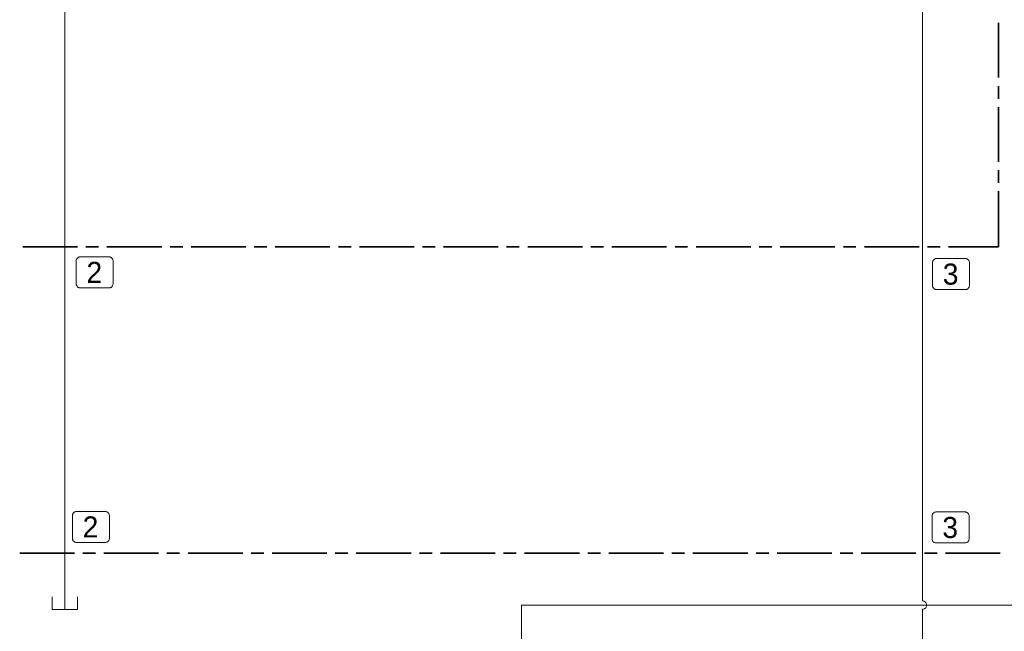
# Model space of a CAD drawing. Header units: millimetres. Extents: x 0 to 203, y 0 to 47.
# Tile 171 of 196: x 151.47 to 160.68, y 24.22 to 29.94. Entities that reach past the tile are written whole.
import ezdxf

# ---------------------------------------------------------------- set-up
doc = ezdxf.new("R2010")
doc.units = ezdxf.units.MM
doc.layers.add('PDF_Geomertry', color=7, linetype='Continuous')
doc.layers.add('PDF_Text', color=7, linetype='Continuous')
doc.styles.add('PDF Arial', font='txt')

msp = doc.modelspace()

# ---------------------------------------------------------------- linework, layer by layer
at = {"layer": 'PDF_Geomertry', "lineweight": 15}
for points in [[(159.911, 24.5049), (159.911, 31.2826), (159.9504, 31.2729), (159.8721, 31.2526), (159.9504, 31.2332), (159.8721, 31.2138), (159.9504, 31.1938), (159.8721, 31.1743), (159.911, 31.1646)], [(151.8874, 24.4257), (151.8874, 24.5985), (151.8874, 30.7674), (151.9268, 30.7576), (151.8485, 30.7382), (151.9268, 30.7187), (151.8485, 30.6985), (151.9268, 30.679), (151.8485, 30.6596), (151.8874, 30.6499)], [(156.1588, 24.1151), (156.1588, 24.4651), (165.8013, 24.4651), (165.8013, 30.1785)], [(151.7699, 24.5438), (151.7699, 24.4257), (152.0054, 24.4257), (152.0054, 24.5438)], [(159.911, 21.9938), (159.911, 24.4257), (159.9165, 24.4263), (159.9213, 24.4271), (159.9263, 24.429), (159.9304, 24.4313), (159.9352, 24.434), (159.9388, 24.4374), (159.9421, 24.441), (159.9449, 24.4457), (159.9471, 24.4499), (159.949, 24.4549), (159.9499, 24.4604), (159.9504, 24.4651), (159.9499, 24.4701), (159.949, 24.4757), (159.9471, 24.4804), (159.9449, 24.4846), (159.9421, 24.4888), (159.9388, 24.4929), (159.9352, 24.4965), (159.9304, 24.4993), (159.9263, 24.5013), (159.9213, 24.5035), (159.9165, 24.504), (159.911, 24.5049), (159.9165, 24.504), (159.9213, 24.5035), (159.9263, 24.5013), (159.9304, 24.4993), (159.9352, 24.4965), (159.9388, 24.4929), (159.9421, 24.4888), (159.9449, 24.4846), (159.9471, 24.4804), (159.949, 24.4757), (159.9499, 24.4701), (159.9504, 24.4651), (159.9499, 24.4604), (159.949, 24.4549), (159.9471, 24.4499), (159.9449, 24.4457), (159.9421, 24.441), (159.9388, 24.4374), (159.9352, 24.434), (159.9304, 24.4313), (159.9263, 24.429), (159.9213, 24.4271), (159.9165, 24.4263), (159.911, 24.4257)]]:
    msp.add_lwpolyline(points, dxfattribs=at)
at = {"layer": 'PDF_Geomertry', "lineweight": 35}
for points in [[(160.6221, 29.9104), (160.6221, 29.3985)], [(160.6221, 29.3193), (160.6221, 29.2013)], [(160.6221, 29.1229), (160.6221, 28.611)], [(160.6221, 28.5318), (160.6221, 28.4138)], [(160.6221, 28.3354), (160.6221, 27.8165), (160.1554, 27.8165)], [(152.006, 27.8165), (151.4943, 27.8165)], [(152.2027, 27.8165), (152.0846, 27.8165)], [(152.7935, 27.8165), (152.2818, 27.8165)], [(152.9902, 27.8165), (152.8721, 27.8165)], [(153.5804, 27.8165), (153.0685, 27.8165)], [(153.7777, 27.8165), (153.6596, 27.8165)], [(154.3679, 27.8165), (153.856, 27.8165)], [(154.5652, 27.8165), (154.4471, 27.8165)], [(155.1554, 27.8165), (154.6435, 27.8165)], [(155.3527, 27.8165), (155.2338, 27.8165)], [(155.9429, 27.8165), (155.431, 27.8165)], [(156.1393, 27.8165), (156.0213, 27.8165)], [(156.7304, 27.8165), (156.2185, 27.8165)], [(156.9268, 27.8165), (156.8088, 27.8165)], [(157.5179, 27.8165), (157.006, 27.8165)], [(157.7143, 27.8165), (157.5963, 27.8165)], [(158.3046, 27.8165), (157.7929, 27.8165)], [(158.5018, 27.8165), (158.3838, 27.8165)], [(159.0921, 27.8165), (158.5804, 27.8165)], [(159.2893, 27.8165), (159.1713, 27.8165)], [(159.8796, 27.8165), (159.3679, 27.8165)], [(160.0763, 27.8165), (159.9582, 27.8165)], [(151.4652, 24.9526), (151.9768, 24.9526)], [(152.0554, 24.9526), (152.1735, 24.9526)], [(152.2527, 24.9526), (152.7643, 24.9526)], [(152.8429, 24.9526), (152.961, 24.9526)], [(153.0402, 24.9526), (153.5518, 24.9526)], [(153.6304, 24.9526), (153.7485, 24.9526)], [(153.8277, 24.9526), (154.3388, 24.9526)], [(154.4179, 24.9526), (154.536, 24.9526)], [(154.6143, 24.9526), (155.1263, 24.9526)], [(155.2054, 24.9526), (155.3235, 24.9526)], [(155.4018, 24.9526), (155.9138, 24.9526)], [(155.9921, 24.9526), (156.111, 24.9526)], [(156.1893, 24.9526), (156.7013, 24.9526)], [(156.7796, 24.9526), (156.8977, 24.9526)], [(156.9768, 24.9526), (157.4888, 24.9526)], [(157.5671, 24.9526), (157.6852, 24.9526)], [(157.7643, 24.9526), (158.2763, 24.9526)], [(158.3546, 24.9526), (158.4727, 24.9526)], [(158.5513, 24.9526), (159.0629, 24.9526)], [(159.1421, 24.9526), (159.2602, 24.9526)], [(159.3388, 24.9526), (159.8504, 24.9526)], [(159.9296, 24.9526), (160.0477, 24.9526)], [(160.1263, 24.9526), (160.6379, 24.9526)]]:
    msp.add_lwpolyline(points, dxfattribs=at)
at = {"layer": 'PDF_Geomertry', "lineweight": 9}
for points in [[(152.3004, 27.7221), (152.3054, 27.7221), (152.3102, 27.7215), (152.3152, 27.7193), (152.3199, 27.7174), (152.324, 27.7146), (152.3282, 27.711), (152.331, 27.7068), (152.3346, 27.7026), (152.3365, 27.6985), (152.3379, 27.6938), (152.3393, 27.6882), (152.3393, 27.6832), (152.3393, 27.4707), (152.3393, 27.466), (152.3379, 27.461), (152.3365, 27.4563), (152.3346, 27.4512), (152.331, 27.4471), (152.3282, 27.4429), (152.324, 27.4396), (152.3199, 27.4368), (152.3152, 27.4346), (152.3102, 27.4332), (152.3054, 27.4318), (152.3004, 27.4318), (152.0332, 27.4318), (152.0277, 27.4318), (152.0227, 27.4332), (152.0179, 27.4346), (152.0138, 27.4368), (152.0088, 27.4396), (152.0054, 27.4429), (152.0018, 27.4471), (151.999, 27.4512), (151.9971, 27.4563), (151.9949, 27.461), (151.9943, 27.466), (151.9935, 27.4707), (151.9935, 27.6832), (151.9943, 27.6882), (151.9949, 27.6938), (151.9971, 27.6985), (151.999, 27.7026), (152.0018, 27.7068), (152.0054, 27.711), (152.0088, 27.7146), (152.0138, 27.7174), (152.0179, 27.7193), (152.0227, 27.7215), (152.0277, 27.7221), (152.0332, 27.7221), (152.3004, 27.7221)], [(160.3115, 27.7068), (160.3171, 27.7063), (160.3221, 27.7054), (160.3268, 27.704), (160.3318, 27.7012), (160.336, 27.6985), (160.3393, 27.6951), (160.3429, 27.6915), (160.3457, 27.6874), (160.3485, 27.6826), (160.3499, 27.6776), (160.3504, 27.6729), (160.3513, 27.6674), (160.3513, 27.4554), (160.3504, 27.4499), (160.3499, 27.4451), (160.3485, 27.4401), (160.3457, 27.4354), (160.3429, 27.4313), (160.3393, 27.4276), (160.336, 27.4243), (160.3318, 27.4215), (160.3268, 27.4188), (160.3221, 27.4174), (160.3171, 27.4165), (160.3115, 27.416), (160.0449, 27.416), (160.0393, 27.4165), (160.0346, 27.4174), (160.0296, 27.4188), (160.0249, 27.4215), (160.0207, 27.4243), (160.0171, 27.4276), (160.0138, 27.4313), (160.011, 27.4354), (160.0082, 27.4401), (160.0068, 27.4451), (160.0054, 27.4499), (160.0054, 27.4554), (160.0054, 27.6674), (160.0054, 27.6729), (160.0068, 27.6776), (160.0082, 27.6826), (160.011, 27.6874), (160.0138, 27.6915), (160.0171, 27.6951), (160.0207, 27.6985), (160.0249, 27.7012), (160.0296, 27.704), (160.0346, 27.7054), (160.0393, 27.7063), (160.0449, 27.7068), (160.3115, 27.7068)], [(152.2652, 25.3415), (152.2699, 25.341), (152.2749, 25.3401), (152.2796, 25.3382), (152.2846, 25.336), (152.2888, 25.3332), (152.2929, 25.3299), (152.2963, 25.3262), (152.299, 25.3215), (152.3013, 25.3174), (152.3027, 25.3124), (152.304, 25.3068), (152.304, 25.3021), (152.304, 25.0901), (152.304, 25.0846), (152.3027, 25.0799), (152.3013, 25.0749), (152.299, 25.0701), (152.2963, 25.066), (152.2929, 25.0624), (152.2888, 25.059), (152.2846, 25.0563), (152.2796, 25.0535), (152.2749, 25.0521), (152.2699, 25.0507), (152.2652, 25.0507), (151.9977, 25.0507), (151.9929, 25.0507), (151.9874, 25.0521), (151.9824, 25.0535), (151.9782, 25.0563), (151.9735, 25.059), (151.9699, 25.0624), (151.9665, 25.066), (151.9638, 25.0701), (151.9615, 25.0749), (151.9596, 25.0799), (151.9588, 25.0846), (151.9582, 25.0901), (151.9582, 25.3021), (151.9588, 25.3068), (151.9596, 25.3124), (151.9615, 25.3174), (151.9638, 25.3215), (151.9665, 25.3262), (151.9699, 25.3299), (151.9735, 25.3332), (151.9782, 25.336), (151.9824, 25.3382), (151.9874, 25.3401), (151.9929, 25.341), (151.9977, 25.3415), (152.2652, 25.3415)], [(160.3082, 25.3374), (160.3129, 25.3374), (160.3179, 25.336), (160.3227, 25.3346), (160.3277, 25.3318), (160.3318, 25.329), (160.336, 25.3257), (160.3393, 25.3221), (160.3421, 25.3179), (160.3443, 25.3132), (160.3457, 25.3082), (160.3471, 25.3035), (160.3471, 25.2979), (160.3471, 25.086), (160.3471, 25.0813), (160.3457, 25.0757), (160.3443, 25.0707), (160.3421, 25.0665), (160.3393, 25.0618), (160.336, 25.0582), (160.3318, 25.0549), (160.3277, 25.0521), (160.3227, 25.0499), (160.3179, 25.0479), (160.3129, 25.0471), (160.3082, 25.0465), (160.0407, 25.0465), (160.036, 25.0471), (160.0304, 25.0479), (160.0254, 25.0499), (160.0213, 25.0521), (160.0165, 25.0549), (160.0129, 25.0582), (160.0096, 25.0618), (160.0068, 25.0665), (160.0046, 25.0707), (160.0027, 25.0757), (160.0018, 25.0813), (160.0013, 25.086), (160.0013, 25.2979), (160.0018, 25.3035), (160.0027, 25.3082), (160.0046, 25.3132), (160.0068, 25.3179), (160.0096, 25.3221), (160.0129, 25.3257), (160.0165, 25.329), (160.0213, 25.3318), (160.0254, 25.3346), (160.0304, 25.336), (160.036, 25.3374), (160.0407, 25.3374), (160.3082, 25.3374)]]:
    msp.add_lwpolyline(points, close=True, dxfattribs=at)

# ---------------------------------------------------------------- texts
at = {"layer": 'PDF_Text', "char_height": 0.1969, "attachment_point": 7, "style": 'PDF Arial'}
for s, insert in [('2', (152.0902, 27.479)), ('3', (160.1018, 27.4597)), ('2', (152.0546, 25.0979)), ('3', (160.0977, 25.0903))]:
    msp.add_mtext(s, dxfattribs=dict(at, insert=insert))

doc.saveas('drawing.dxf')
